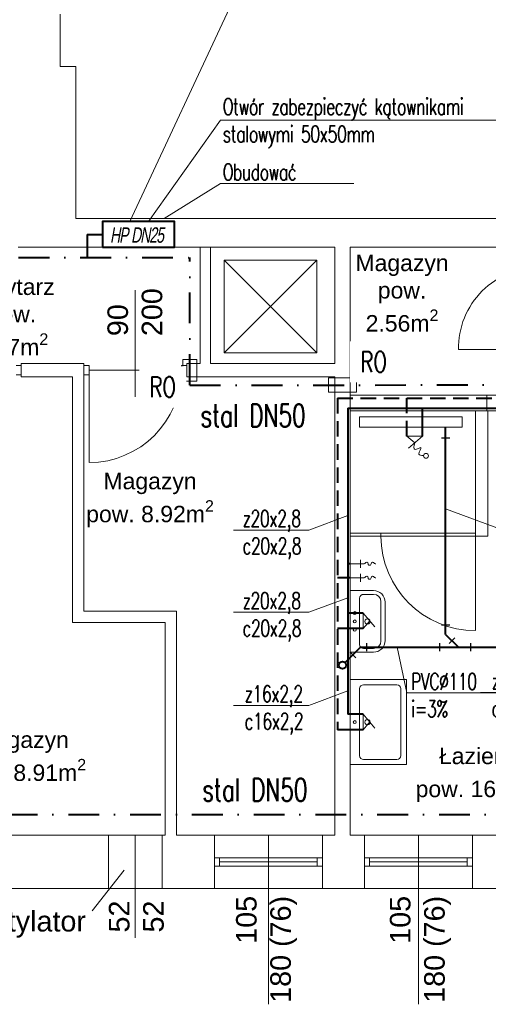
# Model space of a CAD drawing. Header units: millimetres. Extents: x -2390 to 43572, y -15084 to -12114.
# Tile 3 of 52: x 3490 to 3946, y -14257 to -13299. Entities that reach past the tile are written whole.
import ezdxf
from ezdxf import colors
from ezdxf.entities.mleader import LeaderData, LeaderLine
from ezdxf.math import Vec2, Vec3

# ---------------------------------------------------------------- set-up
doc = ezdxf.new("R2010")
doc.units = ezdxf.units.MM
for name, pattern in [('ACAD_ISO02W100', [15, 12, -3]), ('DASHDOT', [1, 0.5, -0.25, 0, -0.25]), ('DASHED2', [0.375, 0.25, -0.125])]:
    doc.linetypes.add(name, pattern=pattern)
for name, color, linetype, lineweight in [('@   Woda zimna', 5, 'Continuous', 40), ('@ kanalizacja sanitarna', 18, 'Continuous', 40), ('@ opis C..O.', 7, 'Continuous', 18), ('@ Woda zimna', 5, 'Continuous', 50), ('@ Woda_ciepła', 1, 'ACAD_ISO02W100', 40), ('@HYDRANTOWA', 108, 'DASHDOT', 40), ('B_Wyposażenie', 10, 'Continuous', 9), ('BUDOWLANKA', 252, 'Continuous', 5), ('IS-opis', 7, 'Continuous', 25), ('opisy', 5, 'Continuous', 5), ('R-Izolacja', 253, 'BATTING', 5), ('stolarka', 3, 'Continuous', 9), ('ściany nośne', 1, 'Continuous', 25)]:
    doc.layers.add(name, color=color, linetype=linetype, lineweight=lineweight)
doc.styles.add('ROMANS', font='romans.shx', dxfattribs={"height": 1})
doc.styles.get("Standard").update_dxf_attribs({"font": 'arial.ttf'})
doc.styles.add('STYLE1', font='arial.ttf', dxfattribs={"width": 0.8, "oblique": 10})
doc.styles.add('TABELKA', font='romans.shx', dxfattribs={"width": 0.9})
doc.linetypes.add('BATTING', pattern='A,0.00254,-2.54,[134,ltypeshp.shx,S=2.54,R=0,X=-2.54,Y=0],-5.08,[134,ltypeshp.shx,S=2.54,R=180,X=2.54,Y=0],-2.54', length=10.16254)

# ---------------------------------------------------------------- blocks, each defined once
blk = doc.blocks.new('A$C76065282')
at = {"layer": '@HYDRANTOWA', "color": 3, "linetype": 'Continuous', "lineweight": 40, "transparency": 33554687}
blk.add_lwpolyline([(-21.77, -28.52), (48.23, -28.52), (48.23, -3.52), (-21.77, -3.52)], close=True, dxfattribs=at)
at = {"layer": '@HYDRANTOWA', "color": 3, "lineweight": 0, "transparency": 33554687, "insert": (-14.41, -9.06), "char_height": 15, "width": 74.9502, "attachment_point": 1, "style": 'STYLE1'}
blk.add_mtext('{\\W0.65;\\T0.9;HP DN25}', dxfattribs=at)
blk = doc.blocks.new('_None')
blk = doc.blocks.new('zawór ze złączką')
at = {"color": 3, "lineweight": 5}
for p, q in [((82451.07, -18540.71), (82451.07, -18541.6)), ((82464.69, -18540.71), (82464.69, -18541.6)), ((82447.11, -18555.86), (82455.04, -18555.86)), ((82451.07, -18552.44), (82451.07, -18552.12)), ((82451.07, -18565.86), (82451.07, -18552.44)), ((82460.72, -18555.86), (82468.66, -18555.86)), ((82464.69, -18552.44), (82464.69, -18552.12)), ((82464.69, -18565.86), (82464.69, -18552.44))]:
    blk.add_line(p, q, dxfattribs=at)
for centre, radius, start, end in [((82451.07, -18543.88), 1.49, 113.68584, 270), ((82451.07, -18549.84), 1.49, 90, 246.31416), ((82450.07, -18541.6), 1, 293.68584, 0), ((82451.07, -18546.86), 1.49, 270, 90), ((82464.69, -18543.88), 1.49, 113.68584, 270), ((82464.69, -18549.84), 1.49, 90, 246.31416), ((82463.69, -18541.6), 1, 293.68584, 0), ((82464.69, -18546.86), 1.49, 270, 90), ((82450.07, -18552.12), 1, 0, 66.31416), ((82463.69, -18552.12), 1, 0, 66.31416)]:
    blk.add_arc(centre, radius, start, end, dxfattribs=at)

msp = doc.modelspace()

# ---------------------------------------------------------------- linework, layer by layer
at = {"layer": '@   Woda zimna'}
for p, q in [((3811.67, -13828.4), (3809.39, -13828.4)), ((3824.21, -13876.54), (3809.39, -13876.54)), ((3824.21, -13974.87), (3809.39, -13974.87))]:
    msp.add_line(p, q, dxfattribs=at)
at = {"layer": '@ kanalizacja sanitarna', "lineweight": 25}
for p, q in [((3908.59, -13888.06), (3900.59, -13888.06)), ((3913.61, -13900.48), (3907.95, -13906.14)), ((3827.46, -13905.5), (3827.46, -13913.5)), ((3898.47, -13905.5), (3898.47, -13913.5)), ((3928.73, -13905.5), (3928.73, -13913.5)), ((3817.11, -13919.89), (3811.45, -13914.23))]:
    msp.add_line(p, q, dxfattribs=at)
at = {"layer": '@ kanalizacja sanitarna'}
for p, q in [((3904.59, -13897.1), (3916.99, -13909.5)), ((3821.83, -13909.5), (4246.67, -13909.5))]:
    msp.add_line(p, q, dxfattribs=at)
msp.add_circle((3804.25, -13927.08), 3.5, dxfattribs=at)
at = {"layer": '@ Woda zimna', "lineweight": 15}
for p, q in [((3824.21, -13876.54), (3835.76, -13889.88)), ((3824.21, -13876.54), (3824.21, -13891.54)), ((3824.21, -13891.54), (3830.7, -13884.04)), ((3824.21, -13974.87), (3835.76, -13988.22)), ((3824.21, -13974.87), (3824.21, -13989.87)), ((3824.21, -13989.87), (3830.7, -13982.37))]:
    msp.add_line(p, q, dxfattribs=at)
at = {"layer": '@ Woda_ciepła', "linetype": 'DASHED2', "ltscale": 60}
msp.add_line((3811.67, -13842.02), (3799.39, -13842.02), dxfattribs=at)
at = {"layer": '@ Woda_ciepła', "linetype": 'ByBlock', "ltscale": 5}
for p, q in [((3824.21, -13891.54), (3799.39, -13891.54)), ((3824.21, -13989.87), (3799.39, -13989.87))]:
    msp.add_line(p, q, dxfattribs=at)
at = {"layer": '@HYDRANTOWA', "ltscale": 60, "transparency": 33554687}
for p, q in [((3555.66, -13507.97), (3570.66, -13507.97)), ((3555.66, -13507.97), (3555.66, -13530.47)), ((2888.02, -13530.47), (3655.66, -13530.47)), ((3655.66, -13654.5), (3655.66, -13530.47)), ((3237.05, -14072.5), (6168.92, -14072.5))]:
    msp.add_line(p, q, dxfattribs=at)
at = {"layer": 'B_Wyposażenie', "color": 252, "lineweight": 0}
for p, q in [((3811.67, -13914.47), (3811.67, -13854.51)), ((3834.41, -13854.51), (3811.67, -13854.51)), ((3820.95, -13861.91), (3820.95, -13907.07)), ((3824.7, -13858.16), (3834.46, -13858.16)), ((3841.66, -13876.99), (3841.66, -13865.36)), ((3845.66, -13867.88), (3845.66, -13865.65)), ((3845.66, -13876.99), (3845.66, -13865.76)), ((3841.66, -13876.99), (3841.66, -13903.62)), ((3845.66, -13876.99), (3845.66, -13903.22)), ((3841.66, -13901.11), (3841.66, -13902.52)), ((3845.66, -13901.11), (3845.66, -13903.33)), ((3824.7, -13910.82), (3834.46, -13910.82)), ((3834.41, -13914.47), (3811.67, -13914.47)), ((3811.67, -13941.12), (3866.67, -13941.12)), ((3820.95, -13949.87), (3820.95, -14015.08)), ((3824.7, -13946.12), (3857.2, -13946.12)), ((3860.96, -14015.08), (3860.95, -13949.87)), ((3866.67, -13941.12), (3866.67, -14023.83)), ((3866.67, -14023.83), (3811.67, -14023.83)), ((3824.7, -14018.83), (3857.21, -14018.83))]:
    msp.add_line(p, q, dxfattribs=at)
for centre in [(3816.16, -13876.37), (3816.16, -13892.61)]:
    msp.add_circle(centre, 1.46, dxfattribs=at)
for centre, radius, start, end in [((3824.7, -13861.91), 3.75, 90.01128, 179.98872), ((3834.41, -13865.76), 11.25, 359.99721, 90.00279), ((3834.46, -13865.36), 7.2, 0.0036, 89.9964), ((3816.16, -13884.49), 1.46, 0, 180), ((3828.55, -13884.49), 2.56, 359.99632, 180.00368), ((3816.16, -13884.49), 1.46, 180, 0), ((3828.55, -13884.49), 2.56, 179.99632, 0.00368), ((3824.7, -13907.07), 3.75, 180.01128, 269.98872), ((3834.41, -13903.22), 11.25, 269.99721, 0.00279), ((3834.46, -13903.62), 7.2, 270.0036, 359.9964), ((3824.7, -13949.87), 3.75, 90.01128, 179.98872), ((3857.2, -13949.87), 3.75, 0.01128, 89.98872), ((3816.16, -13982.48), 1.46, 0, 180), ((3816.16, -13982.48), 1.46, 180, 0), ((3828.55, -13982.48), 2.56, 359.99632, 180.00368), ((3828.55, -13982.48), 2.56, 179.99632, 0.00368), ((3824.7, -14015.08), 3.75, 180.01128, 269.98872), ((3857.21, -14015.08), 3.75, 270.01128, 359.98872)]:
    msp.add_arc(centre, radius, start, end, dxfattribs=at)
at = {"layer": 'opisy', "color": 252, "lineweight": 0}
for p, q in [((3602.66, -13665.97), (3602.66, -13562.25)), ((3602.67, -14192.5), (3602.67, -14092.5)), ((3732.17, -14092.5), (3732.17, -14257.08)), ((3878.17, -14092.5), (3878.17, -14257.08)), ((3560.7, -14166.23), (3591.96, -14126.5))]:
    msp.add_line(p, q, dxfattribs=at)
at = {"layer": 'stolarka', "color": 252, "lineweight": 0}
for p, q in [((3997.17, -13619.99), (3917.17, -13619.99)), ((3486.66, -13635.47), (3491.66, -13635.47)), ((3557.66, -13635.47), (3552.66, -13635.47)), ((3557.66, -13644.47), (3557.66, -13635.47)), ((3557.66, -13639.97), (3647.66, -13639.97)), ((3557.66, -13639.97), (3557.66, -13729.97)), ((3647.66, -13635.47), (3652.66, -13635.47)), ((3647.66, -13644.47), (3647.66, -13635.47)), ((3486.66, -13644.47), (3491.66, -13644.47)), ((3557.66, -13644.47), (3552.66, -13644.47)), ((3647.66, -13644.47), (3652.66, -13644.47)), ((3811.67, -13798.49), (3841.67, -13798.49)), ((3933.67, -13801.49), (3811.67, -13801.49)), ((3841.67, -13798.49), (3841.67, -13801.49)), ((3841.67, -13798.49), (3933.67, -13798.49)), ((3933.67, -13801.49), (3933.67, -13893.49)), ((3679.67, -14114.5), (3684.67, -14114.5)), ((3684.67, -14122.5), (3679.67, -14122.5)), ((3684.67, -14114.5), (3684.67, -14122.5)), ((3779.67, -14114.5), (3684.67, -14114.5)), ((3779.67, -14118.5), (3684.67, -14118.5)), ((3779.67, -14122.5), (3684.67, -14122.5)), ((3784.67, -14114.5), (3779.67, -14114.5)), ((3779.67, -14114.5), (3779.67, -14122.5)), ((3779.67, -14122.5), (3784.67, -14122.5)), ((3825.67, -14114.5), (3830.67, -14114.5)), ((3830.67, -14122.5), (3825.67, -14122.5)), ((3830.67, -14114.5), (3830.67, -14122.5)), ((3830.67, -14114.5), (3925.67, -14114.5)), ((3830.67, -14118.5), (3925.67, -14118.5)), ((3830.67, -14122.5), (3925.67, -14122.5)), ((3930.67, -14114.5), (3925.67, -14114.5)), ((3925.67, -14114.5), (3925.67, -14122.5)), ((3925.67, -14122.5), (3930.67, -14122.5))]:
    msp.add_line(p, q, dxfattribs=at)
for points in [[(3917.17, -13619.99, -0.425735), (3997.17, -13539.99)], [(3557.66, -13729.97, 0.411545), (3647.66, -13639.97)]]:
    msp.add_lwpolyline(points, format="xyb", dxfattribs=at)
msp.add_arc((3933.67, -13801.49), 92, 180, 270, dxfattribs=at)
at = {"layer": 'ściany nośne', "color": 252, "lineweight": 0}
for p, q in [((3529.66, -13293.45), (3529.66, -13344.45)), ((3529.66, -13344.45), (3544.66, -13344.45)), ((3544.66, -13344.45), (3544.66, -13492.45)), ((4100.66, -13492.45), (3544.66, -13492.45)), ((3488.66, -13520.47), (3796.67, -13520.47)), ((3665.66, -13633.47), (3665.66, -13520.47)), ((3675.66, -13633.47), (3675.66, -13520.47)), ((3796.67, -13520.47), (3796.67, -13633.47)), ((3796.67, -13633.47), (3796.67, -13520.47)), ((3811.67, -13520.47), (3811.67, -13699.47)), ((3811.67, -13520.47), (3989.67, -13520.47)), ((3689.23, -13533.08), (3689.23, -13623.08)), ((3779.23, -13533.08), (3689.23, -13533.08)), ((3689.23, -13533.08), (3779.23, -13623.08)), ((3689.23, -13623.08), (3779.23, -13533.08)), ((3779.23, -13623.08), (3779.23, -13533.08)), ((3689.23, -13623.08), (3779.23, -13623.08)), ((3491.66, -13633.47), (3552.66, -13633.47)), ((3491.66, -13633.47), (3552.66, -13633.47)), ((3491.66, -13646.47), (3491.66, -13633.47)), ((3552.66, -13646.48), (3552.66, -13633.45)), ((3652.66, -13633.45), (3652.66, -13646.48)), ((3652.66, -13633.47), (3665.66, -13633.47)), ((3675.66, -13633.47), (3796.67, -13633.47)), ((3541.67, -13646.49), (3491.66, -13646.47)), ((3541.67, -13646.47), (3541.67, -13874.5)), ((3552.66, -13646.5), (3552.67, -13646.5)), ((3552.67, -13874.5), (3552.67, -13646.5)), ((3652.66, -13646.5), (3796.67, -13646.5)), ((3796.67, -13646.5), (3796.67, -13699.47)), ((3944.66, -13664.49), (3811.67, -13664.49)), ((3811.67, -13664.49), (3811.67, -13679.49)), ((3944.66, -13664.49), (3988.67, -13664.49)), ((3944.66, -13664.49), (3944.66, -13679.49)), ((3944.66, -13679.49), (3811.67, -13679.49)), ((3933.67, -13679.49), (3933.67, -13801.49)), ((3933.67, -13679.49), (3945.67, -13679.49)), ((4039.67, -13679.49), (3944.66, -13679.49)), ((3945.67, -13679.49), (3945.67, -13801.49)), ((3820.81, -13685.48), (3820.81, -13695.48)), ((3920.81, -13685.48), (3820.81, -13685.48)), ((3920.81, -13695.48), (3920.81, -13685.48)), ((3796.67, -13699.47), (3796.67, -14092.5)), ((3811.67, -13699.47), (3811.67, -14092.5)), ((3811.67, -13702.5), (3811.67, -13699.47)), ((3820.81, -13695.48), (3920.81, -13695.48)), ((3933.67, -13801.49), (3945.67, -13801.49)), ((3541.67, -13874.5), (3541.67, -13885.5)), ((3642.67, -13874.5), (3552.67, -13874.5)), ((3642.67, -14092.5), (3642.67, -13874.5)), ((3541.67, -13885.5), (3631.67, -13885.5)), ((3631.67, -14092.5), (3631.67, -13885.5)), ((3631.67, -14092.5), (3383.67, -14092.5)), ((3576.67, -14144.5), (3576.67, -14092.5)), ((3628.67, -14144.5), (3628.67, -14092.5)), ((3796.67, -14092.5), (3642.67, -14092.5)), ((3679.67, -14092.5), (3679.67, -14144.5)), ((3784.67, -14092.5), (3784.67, -14144.5)), ((3944.66, -14092.5), (3811.67, -14092.5)), ((3825.67, -14092.5), (3825.67, -14144.5)), ((3930.67, -14092.5), (3930.67, -14144.5)), ((4234.66, -14092.5), (3944.66, -14092.5)), ((5749.66, -14144.5), (3173.66, -14144.5))]:
    msp.add_line(p, q, dxfattribs=at)

# ---------------------------------------------------------------- block references
at = {"layer": 'BUDOWLANKA', "color": 1, "rotation": 270}
msp.add_blockref('zawór ze złączką', (22377.53, 68622.67), dxfattribs=at)
at = {"layer": 'R-Izolacja', "transparency": 33554687}
msp.add_blockref('A$C76065282', (3592.44, -13491.95), dxfattribs=at)

# ---------------------------------------------------------------- texts
at = {"layer": '@HYDRANTOWA', "lineweight": 30, "transparency": 33554687, "insert": (3788.05, -14037.4), "char_height": 22, "width": 120.2122, "attachment_point": 3, "style": 'STYLE1', "bg_fill": 3, "box_fill_scale": 1.1, "bg_fill_color": 256, "bg_fill_transparency": 0}
msp.add_mtext('\\pxql;{\\Fsimplex|c238;\\Q0;\\W0.7;\\C0;stal DN50}', dxfattribs=at)
at = {"layer": 'opisy', "color": 252, "lineweight": 0, "attachment_point": 1}
for s, insert, char_height, width in [('\\A1;\\pxqc;Magazyn\\Ppow. \\P2.56m{\\H0.7x;\\S2^ ;}', (3750.3, -13527.61), 16, 223.7793), ('\\A1;\\pxqc;Korytarz\\Ppow. \\P4.97m{\\H0.7x;\\S2^ ;}', (3370.7, -13550.83), 16, 223.7793), ('\\A1;\\pxqc;Magazyn\\Ppow. 8.92m{\\H0.7x;\\S2^ ;}', (3505.11, -13739.89), 16, 223.7793), ('\\A1;\\pxqc;Magazyn\\Ppow. 8.91m{\\H0.7x;\\S2^ ;}', (3380.79, -13991.61), 16, 223.7793), ('\\A1;\\pi67.628;Łazienka\\P\\pi44.928;pow. 16.78m{\\H0.7x;\\S2^ ;}', (3830.47, -14007.4), 16, 223.7793), ('wentylator', (3427.32, -14166.23), 20, 104.9128)]:
    msp.add_mtext(s, dxfattribs=dict(at, insert=insert, char_height=char_height, width=width))
at = {"layer": 'opisy', "color": 252, "lineweight": 0, "char_height": 20, "rotation": 90}
for s, insert, width, attachment_point in [('90\\P200', (3575.52, -13606.89), 6.6981, 1), ('52\\P52 ', (3576.95, -14187.22), 104.9128, 1), ('105\\P180 (76)', (3760.01, -14151.57), 104.9128, 9), ('105\\P180 (76)', (3850.34, -14151.57), 104.9128, 3)]:
    msp.add_mtext(s, dxfattribs=dict(at, insert=insert, width=width, attachment_point=attachment_point))

# ---------------------------------------------------------------- leaders
at = {"layer": 'IS-opis', "color": 7}
ml = msp.add_multileader_mtext('Standard', dxfattribs=at)
ml.set_content('{\\Fsimplex|c238;\\W0.7;\\T0.95;\\C256;PVC%%C75\\Pi=3%}', color=7, style='TABELKA')
ml.set_leader_properties(color=256, linetype='ByLayer', lineweight=5)
ml.set_arrow_properties(name='NONE')
ml.build(insert=Vec2(0, 0))
ml.multileader.update_dxf_attribs({"has_dogleg": 0, "text_left_attachment_type": 6, "text_right_attachment_type": 6, "dogleg_length": 0, "arrow_head_size": 0})
ctx = ml.context
ctx.base_point, ctx.char_height, ctx.arrow_head_size, ctx.landing_gap_size, ctx.plane_origin, ctx.plane_y_axis = Vec3(3960.54, -13795.56), 16, 0, 4, Vec3(616.17, -14383.64), Vec3(0, 1, 0)
ctx.left_attachment, ctx.right_attachment = 6, 6
notes = []
notes.append((ctx, [(1, (1, 1, 0), (3960.54, -13795.56), (1, 0), 0, [(0, [(3904.59, -13775.07)], 0, [])])]))
ctx.mtext.insert, ctx.mtext.line_spacing_style, ctx.mtext.flow_direction = Vec3(3964.54, -13776.36), 2, 5
ml = msp.add_multileader_mtext('Standard', dxfattribs=at)
ml.set_content('{\\Fsimplex|c238;\\W0.7;\\T0.95;\\C256;PVC%%C110\\Pi=3%}', color=7, style='TABELKA')
ml.set_leader_properties(color=256, linetype='ByLayer', lineweight=5)
ml.set_arrow_properties(name='NONE')
ml.build(insert=Vec2(0, 0))
ml.multileader.update_dxf_attribs({"has_dogleg": 0, "text_left_attachment_type": 6, "text_right_attachment_type": 6, "dogleg_length": 0, "arrow_head_size": 0})
ctx = ml.context
ctx.base_point, ctx.char_height, ctx.arrow_head_size, ctx.landing_gap_size, ctx.plane_origin, ctx.plane_y_axis = Vec3(3866.93, -13954.12), 16, 0, 4, Vec3(502.71, -14543.69), Vec3(0, 1, 0)
ctx.left_attachment, ctx.right_attachment = 6, 6
notes.append((ctx, [(1, (1, 1, 0), (3866.93, -13954.12), (1, 0), 0, [(0, [(3857.34, -13909.5)], 0, [])])]))
ctx.mtext.insert, ctx.mtext.line_spacing_style, ctx.mtext.flow_direction = Vec3(3870.93, -13934.92), 2, 5
ml = msp.add_multileader_mtext('Standard', dxfattribs=at)
ml.set_content('{\\Fsimplex|c238;\\W0.7;\\T0.95;\\C256;z16x2,2\\Pc16x2,2}', color=7, style='TABELKA')
ml.set_leader_properties(color=256, linetype='ByLayer', lineweight=5)
ml.set_arrow_properties(name='NONE')
ml.build(insert=Vec2(0, 0))
ml.multileader.update_dxf_attribs({"has_dogleg": 0, "text_left_attachment_type": 6, "text_right_attachment_type": 6, "dogleg_length": 0, "arrow_head_size": 0})
ctx = ml.context
ctx.base_point, ctx.char_height, ctx.arrow_head_size, ctx.landing_gap_size, ctx.plane_origin, ctx.plane_y_axis = Vec3(3945.33, -13953.75), 16, 0, 4, Vec3(584.58, -14541.83), Vec3(0, 1, 0)
ctx.left_attachment, ctx.right_attachment = 6, 6
notes.append((ctx, [(0, (1, 1, 0), (4011.97, -13953.75), (-1, 0), 0, [(0, [(4061.55, -13953.33)], 0, [])])]))
ctx.mtext.insert, ctx.mtext.line_spacing_style, ctx.mtext.flow_direction = Vec3(3949.33, -13934.55), 2, 5
for ctx, leaders in notes:
    for number, flags, end, landing, length, lines in leaders:
        leader = LeaderData()
        leader.index, (leader.has_last_leader_line, leader.has_dogleg_vector, leader.attachment_direction) = number, flags
        leader.last_leader_point, leader.dogleg_vector, leader.dogleg_length = Vec3(end), Vec3(landing), length
        for number, points, colour, breaks in lines:
            line = LeaderLine()
            line.index, line.vertices, line.color, line.breaks = number, Vec3.list(points), colors.encode_raw_color(colour), breaks
            leader.lines.append(line)
        ctx.leaders.append(leader)

# ---------------------------------------------------------------- next in the draw order: leaders
at = {"layer": 'opisy', "color": 0, "lineweight": 30, "transparency": 33554687}
ml = msp.add_multileader_mtext('Standard', dxfattribs=at)
ml.set_content('{\\Fsimplex|c238;\\Q7;\\W0.8;\\T0.9;\\C0;HP1-Projektowany hydrant wewnętrzny\\Pz wężem półsztywnym DN25 i długości 30mb,\\Pzawór hydrantowy na wysokości 1,35m od podłogi}', color=252, style='ROMANS')
ml.set_leader_properties(color=256, linetype='ByLayer', lineweight=5)
ml.set_arrow_properties(name='NONE')
ml.build(insert=Vec2(0, 0))
ml.multileader.update_dxf_attribs({"text_left_attachment_type": 6, "text_right_attachment_type": 6, "dogleg_length": 0, "arrow_head_size": 0})
ctx = ml.context
ctx.base_point, ctx.char_height, ctx.arrow_head_size, ctx.plane_origin = Vec3(3738.38, -13193.26), 20, 0, Vec3(3165.73, -13149.76)
ctx.left_attachment, ctx.right_attachment = 6, 6
notes = []
notes.append((ctx, [(0, (1, 1, 0), (3738.38, -13193.26), (1, 0), 0, [(0, [(3597.3, -13495.47)], 0, [])])]))
ctx.mtext.insert, ctx.mtext.line_spacing_style, ctx.mtext.flow_direction = Vec3(3740.38, -13166.59), 2, 5
ctx.mtext.has_bg_fill, ctx.mtext.bg_color, ctx.mtext.bg_scale_factor, ctx.mtext.bg_transparency, ctx.mtext.use_window_bg_color = 1, -1027028792, 1.5, 0, 1
for ctx, leaders in notes:
    for number, flags, end, landing, length, lines in leaders:
        leader = LeaderData()
        leader.index, (leader.has_last_leader_line, leader.has_dogleg_vector, leader.attachment_direction) = number, flags
        leader.last_leader_point, leader.dogleg_vector, leader.dogleg_length = Vec3(end), Vec3(landing), length
        for number, points, colour, breaks in lines:
            line = LeaderLine()
            line.index, line.vertices, line.color, line.breaks = number, Vec3.list(points), colors.encode_raw_color(colour), breaks
            leader.lines.append(line)
        ctx.leaders.append(leader)

# ---------------------------------------------------------------- next in the draw order: linework, layer by layer
at = {"layer": '@   Woda zimna'}
for p, q in [((3809.39, -13677.13), (3809.39, -13974.87)), ((3809.39, -13677.13), (4237.37, -13677.13)), ((3881.97, -13704.34), (3881.97, -13677.13))]:
    msp.add_line(p, q, dxfattribs=at)
at = {"layer": '@ kanalizacja sanitarna'}
msp.add_line((3904.59, -13897.1), (3904.59, -13695.48), dxfattribs=at)
at = {"layer": '@ kanalizacja sanitarna', "lineweight": 25}
msp.add_line((3908.59, -13706.22), (3900.59, -13706.22), dxfattribs=at)
at = {"layer": '@ Woda zimna', "lineweight": 15}
for p, q in [((3866.97, -13704.34), (3874.47, -13710.83)), ((3881.97, -13704.34), (3866.97, -13704.34)), ((3881.97, -13704.34), (3868.62, -13715.9))]:
    msp.add_line(p, q, dxfattribs=at)
at = {"layer": '@ Woda zimna', "lineweight": 9, "transparency": 33554687}
for points in [[(3662.58, -13650.83), (3648.75, -13650.83), (3648.75, -13629.54), (3662.58, -13629.54)], [(3790.56, -13661.41), (3790.56, -13647.59), (3817.9, -13647.59), (3817.9, -13661.41)]]:
    msp.add_lwpolyline(points, close=True, dxfattribs=at)
at = {"layer": '@ Woda zimna', "lineweight": 15}
msp.add_circle((3885.54, -13723.34), 2.37, dxfattribs=at)
msp.add_open_spline([(3874.47, -13710.83), (3873.84, -13713.85), (3872.61, -13719.76), (3883.91, -13712.27), (3876.08, -13722.79), (3880.95, -13723.02), (3883.18, -13723.03)], degree=3, knots=[0, 0, 0, 0, 6.246695, 12.242565, 18.780695, 23.696332, 23.696332, 23.696332, 23.696332], dxfattribs=at)
at = {"layer": '@ Woda_ciepła', "linetype": 'DASHED2', "ltscale": 60}
for p, q in [((3799.39, -13667.13), (3799.39, -13989.87)), ((3799.39, -13667.13), (4167.17, -13667.13)), ((3866.97, -13704.34), (3866.97, -13667.13))]:
    msp.add_line(p, q, dxfattribs=at)

# ---------------------------------------------------------------- next in the draw order: texts
at = {"layer": '@HYDRANTOWA', "lineweight": 30, "transparency": 33554687, "insert": (3786.32, -13673.07), "char_height": 22, "width": 120.2122, "attachment_point": 3, "style": 'STYLE1', "bg_fill": 3, "box_fill_scale": 1.1, "bg_fill_color": 256, "bg_fill_transparency": 0}
msp.add_mtext('\\pxql;{\\Fsimplex|c238;\\Q0;\\W0.7;\\C0;stal DN50}', dxfattribs=at)

# ---------------------------------------------------------------- next in the draw order: leaders
at = {"layer": '@ opis C..O.'}
ml = msp.add_multileader_mtext('Standard', dxfattribs=at)
ml.set_content('{\\W0.7;\\T0.95;Otwór zabezpieczyć kątownikami stalowymi 50x50mm}', color=256, style='ROMANS')
ml.set_leader_properties(color=256, linetype='ByLayer', lineweight=5)
ml.set_arrow_properties(name='NONE')
ml.build(insert=Vec2(0, 0))
ml.multileader.update_dxf_attribs({"text_left_attachment_type": 6, "text_right_attachment_type": 6, "dogleg_length": 0, "arrow_head_size": 0})
ctx = ml.context
ctx.base_point, ctx.char_height, ctx.arrow_head_size, ctx.plane_origin = Vec3(3685.68, -13396.88), 16, 0, Vec3(-5664.84, -13312.06)
ctx.left_attachment, ctx.right_attachment = 6, 6
notes = []
notes.append((ctx, [(0, (1, 1, 0), (3685.68, -13396.88), (1, 0), 0, [(0, [(3615.42, -13495.47)], 0, [])])]))
ctx.mtext.insert, ctx.mtext.width, ctx.mtext.defined_height, ctx.mtext.line_spacing_style, ctx.mtext.flow_direction = Vec3(3687.68, -13375.55), 270.0466, 22.64, 2, 5
ml = msp.add_multileader_mtext('Standard', dxfattribs=at)
ml.set_content('{\\W0.7;\\T0.95;Obudować }', color=256, style='ROMANS')
ml.set_leader_properties(color=256, linetype='ByLayer', lineweight=5)
ml.set_arrow_properties(name='NONE')
ml.build(insert=Vec2(0, 0))
ml.multileader.update_dxf_attribs({"text_left_attachment_type": 6, "text_right_attachment_type": 6, "dogleg_length": 0, "arrow_head_size": 0})
ctx = ml.context
ctx.base_point, ctx.char_height, ctx.arrow_head_size, ctx.plane_origin = Vec3(3685.68, -13458.42), 16, 0, Vec3(-5664.84, -13384.45)
ctx.left_attachment, ctx.right_attachment = 6, 6
notes.append((ctx, [(0, (1, 1, 0), (3685.68, -13458.42), (1, 0), 0, [(0, [(3630.7, -13492.45)], 0, [])])]))
ctx.mtext.insert, ctx.mtext.width, ctx.mtext.defined_height, ctx.mtext.line_spacing_style, ctx.mtext.flow_direction = Vec3(3687.68, -13439.22), 209.5652, 22.64, 2, 5
for ctx, leaders in notes:
    for number, flags, end, landing, length, lines in leaders:
        leader = LeaderData()
        leader.index, (leader.has_last_leader_line, leader.has_dogleg_vector, leader.attachment_direction) = number, flags
        leader.last_leader_point, leader.dogleg_vector, leader.dogleg_length = Vec3(end), Vec3(landing), length
        for number, points, colour, breaks in lines:
            line = LeaderLine()
            line.index, line.vertices, line.color, line.breaks = number, Vec3.list(points), colors.encode_raw_color(colour), breaks
            leader.lines.append(line)
        ctx.leaders.append(leader)

# ---------------------------------------------------------------- next in the draw order: texts
at = {"layer": '@HYDRANTOWA', "lineweight": 5, "transparency": 33554687, "insert": (3642.19, -13646.36), "char_height": 20, "width": 25.7099, "attachment_point": 3, "style": 'STYLE1', "bg_fill": 2}
msp.add_mtext('\\pxql;{\\Fsimplex|c238;\\Q0;\\W0.7;\\C0;RO}', dxfattribs=at)

# ---------------------------------------------------------------- next in the draw order: leaders
at = {"layer": 'IS-opis', "color": 7}
ml = msp.add_multileader_mtext('Standard', dxfattribs=at)
ml.set_content('{\\Fsimplex|c238;\\W0.7;\\T0.95;\\C256;z20x2,8\\Pc20x2,8}', color=7, style='TABELKA')
ml.set_leader_properties(color=256, linetype='ByLayer', lineweight=5)
ml.set_arrow_properties(name='NONE')
ml.build(insert=Vec2(0, 0))
ml.multileader.update_dxf_attribs({"has_dogleg": 0, "text_left_attachment_type": 6, "text_right_attachment_type": 6, "dogleg_length": 0, "arrow_head_size": 0})
ctx = ml.context
ctx.base_point, ctx.char_height, ctx.arrow_head_size, ctx.landing_gap_size, ctx.plane_origin, ctx.plane_y_axis = Vec3(3702.97, -13795.56), 16, 0, 4, Vec3(360.62, -14383.64), Vec3(0, 1, 0)
ctx.left_attachment, ctx.right_attachment = 6, 6
notes = []
notes.append((ctx, [(0, (1, 1, 0), (3771.63, -13795.56), (-1, 0), 0, [(0, [(3809.39, -13781.46)], 0, [])])]))
ctx.mtext.insert, ctx.mtext.line_spacing_style, ctx.mtext.flow_direction = Vec3(3706.97, -13776.36), 2, 5
ctx.mtext.has_bg_fill, ctx.mtext.bg_color, ctx.mtext.bg_scale_factor, ctx.mtext.bg_transparency, ctx.mtext.use_window_bg_color = 1, -1027028792, 1.5, 0, 1
ml = msp.add_multileader_mtext('Standard', dxfattribs=at)
ml.set_content('{\\Fsimplex|c238;\\W0.7;\\T0.95;\\C256;z20x2,8\\Pc20x2,8}', color=7, style='TABELKA')
ml.set_leader_properties(color=256, linetype='ByLayer', lineweight=5)
ml.set_arrow_properties(name='NONE')
ml.build(insert=Vec2(0, 0))
ml.multileader.update_dxf_attribs({"has_dogleg": 0, "text_left_attachment_type": 6, "text_right_attachment_type": 6, "dogleg_length": 0, "arrow_head_size": 0})
ctx = ml.context
ctx.base_point, ctx.char_height, ctx.arrow_head_size, ctx.landing_gap_size, ctx.plane_origin, ctx.plane_y_axis = Vec3(3702.97, -13875.59), 16, 0, 4, Vec3(360.62, -14463.67), Vec3(0, 1, 0)
ctx.left_attachment, ctx.right_attachment = 6, 6
notes.append((ctx, [(0, (1, 1, 0), (3771.63, -13875.59), (-1, 0), 0, [(0, [(3809.39, -13861.49)], 0, [])])]))
ctx.mtext.insert, ctx.mtext.line_spacing_style, ctx.mtext.flow_direction = Vec3(3706.97, -13856.39), 2, 5
ctx.mtext.has_bg_fill, ctx.mtext.bg_color, ctx.mtext.bg_scale_factor, ctx.mtext.bg_transparency, ctx.mtext.use_window_bg_color = 1, -1027028792, 1.5, 0, 1
ml = msp.add_multileader_mtext('Standard', dxfattribs=at)
ml.set_content('{\\Fsimplex|c238;\\W0.7;\\T0.95;\\C256;z16x2,2\\Pc16x2,2}', color=7, style='TABELKA')
ml.set_leader_properties(color=256, linetype='ByLayer', lineweight=5)
ml.set_arrow_properties(name='NONE')
ml.build(insert=Vec2(0, 0))
ml.multileader.update_dxf_attribs({"has_dogleg": 0, "text_left_attachment_type": 6, "text_right_attachment_type": 6, "dogleg_length": 0, "arrow_head_size": 0})
ctx = ml.context
ctx.base_point, ctx.char_height, ctx.arrow_head_size, ctx.landing_gap_size, ctx.plane_origin, ctx.plane_y_axis = Vec3(3704.99, -13966.16), 16, 0, 4, Vec3(360.62, -14554.24), Vec3(0, 1, 0)
ctx.left_attachment, ctx.right_attachment = 6, 6
notes.append((ctx, [(0, (1, 1, 0), (3771.63, -13966.16), (-1, 0), 0, [(0, [(3809.39, -13952.06)], 0, [])])]))
ctx.mtext.insert, ctx.mtext.line_spacing_style, ctx.mtext.flow_direction = Vec3(3708.99, -13946.96), 2, 5
ctx.mtext.has_bg_fill, ctx.mtext.bg_color, ctx.mtext.bg_scale_factor, ctx.mtext.bg_transparency, ctx.mtext.use_window_bg_color = 1, -1027028792, 1.5, 0, 1
for ctx, leaders in notes:
    for number, flags, end, landing, length, lines in leaders:
        leader = LeaderData()
        leader.index, (leader.has_last_leader_line, leader.has_dogleg_vector, leader.attachment_direction) = number, flags
        leader.last_leader_point, leader.dogleg_vector, leader.dogleg_length = Vec3(end), Vec3(landing), length
        for number, points, colour, breaks in lines:
            line = LeaderLine()
            line.index, line.vertices, line.color, line.breaks = number, Vec3.list(points), colors.encode_raw_color(colour), breaks
            leader.lines.append(line)
        ctx.leaders.append(leader)

# ---------------------------------------------------------------- next in the draw order: linework, layer by layer
at = {"layer": '@ kanalizacja sanitarna'}
msp.add_line((3806.73, -13924.61), (3821.83, -13909.5), dxfattribs=at)
at = {"layer": '@HYDRANTOWA', "ltscale": 60, "transparency": 33554687}
msp.add_line((3655.66, -13654.5), (4033.93, -13654.38), dxfattribs=at)

# ---------------------------------------------------------------- next in the draw order: texts
at = {"layer": '@HYDRANTOWA', "lineweight": 5, "transparency": 33554687, "insert": (3847.4, -13621.93), "char_height": 20, "width": 25.7099, "attachment_point": 3, "style": 'STYLE1', "bg_fill": 2}
msp.add_mtext('\\pxql;{\\Fsimplex|c238;\\Q0;\\W0.7;\\C0;RO}', dxfattribs=at)

doc.saveas('drawing.dxf')
